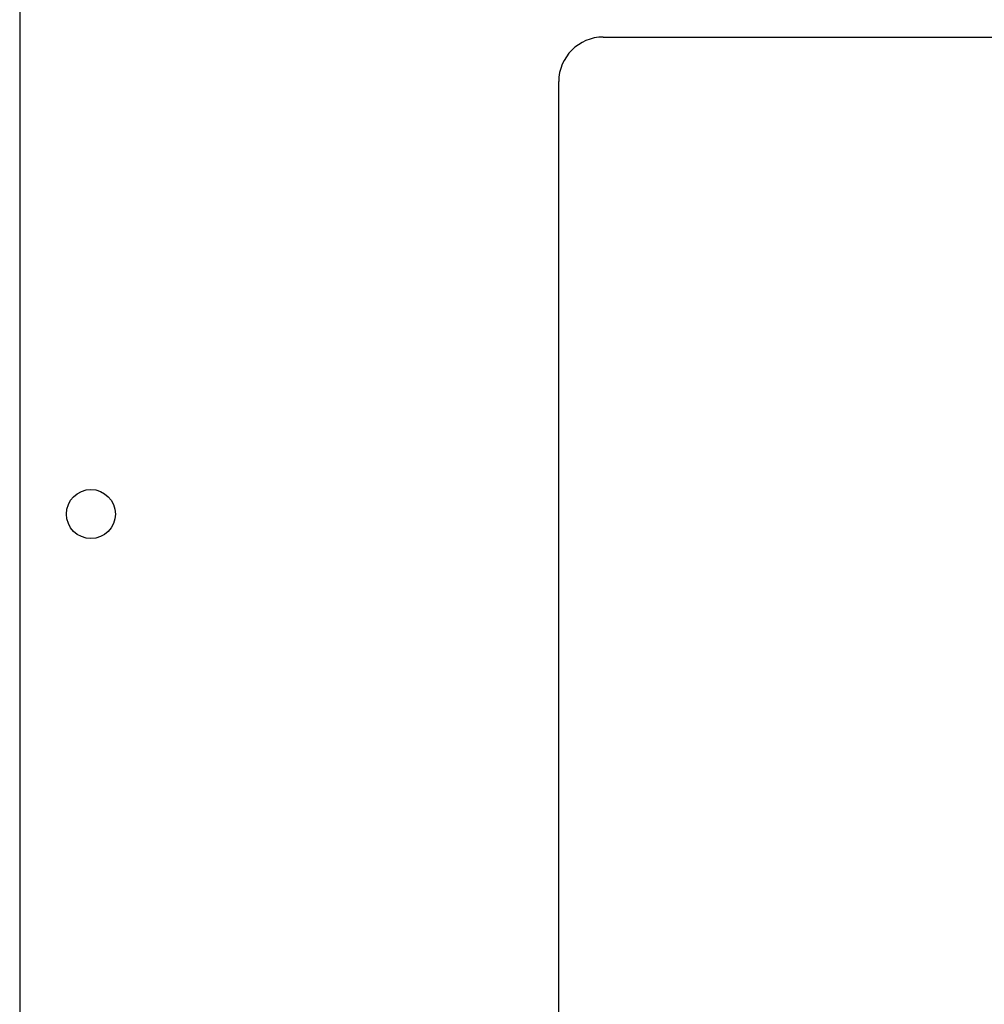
# Model space of a CAD drawing. Header units: millimetres. Extents: x -694 to 338, y 16 to 743.
# Tile 2 of 20: x -694 to -586, y 548 to 658. Entities that reach past the tile are written whole.
import ezdxf

# ---------------------------------------------------------------- set-up
doc = ezdxf.new("R2010")
doc.units = ezdxf.units.MM
doc.header["$LTSCALE"] = 19.36
doc.layers.get('0').update_dxf_attribs({"linetype": 'CONTINUOUS'})

msp = doc.modelspace()

# ---------------------------------------------------------------- linework, layer by layer
at = {"color": 3, "linetype": 'CONTINUOUS'}
for p, q in [((-694.20349, 732.71715), (-694.20349, 362.71715)), ((-628.70349, 656.21715), (-324.70349, 656.21715)), ((-633.70349, 424.21715), (-633.70349, 651.21715))]:
    msp.add_line(p, q, dxfattribs=at)
msp.add_circle((-686.20349, 602.71715), 2.75, dxfattribs=at)
msp.add_arc((-628.70349, 651.21715), 5, 90, 180, dxfattribs=at)

doc.saveas('drawing.dxf')
